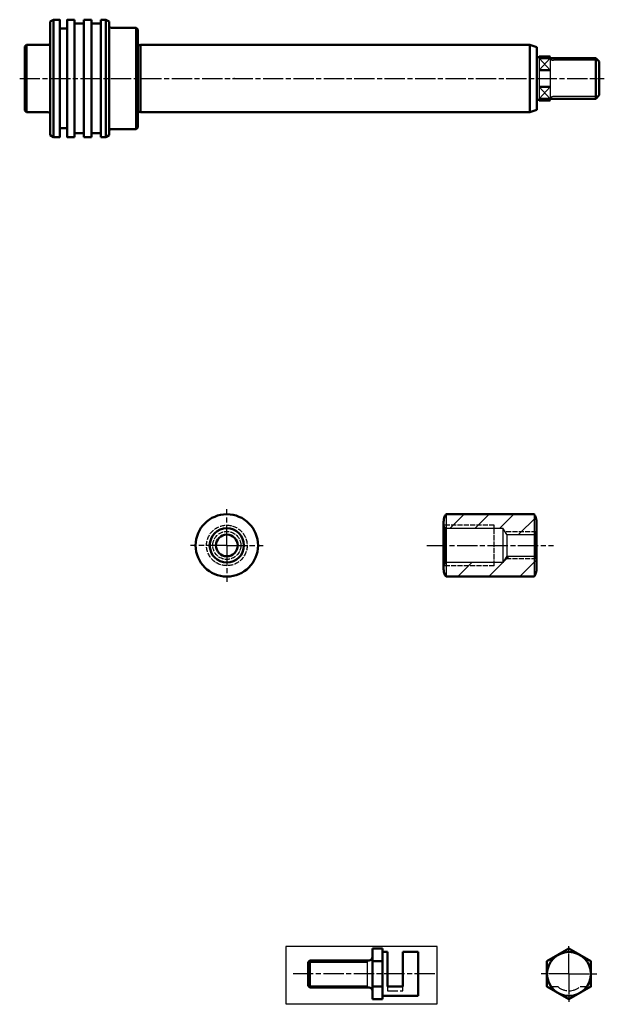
# Model space of a CAD drawing. Header units: millimetres. Extents: x 400 to 2057, y 298 to 1124.
# Tile 3 of 3: x 1711 to 2057, y 442 to 1026. Entities that reach past the tile are written whole.
import ezdxf

# ---------------------------------------------------------------- set-up
doc = ezdxf.new("R2010")
doc.units = ezdxf.units.MM
for name, pattern in [('AM_ISO02W050', [7.5, 6, -1.5]), ('AM_ISO02W050x2', [3.75, 3, -0.75]), ('AM_ISO08W050', [18, 12, -1.5, 3, -1.5])]:
    doc.linetypes.add(name, pattern=pattern)
for name, color, linetype, lineweight in [('AM_0', 7, 'Continuous', 50), ('AM_3', 6, 'AM_ISO02W050', 25), ('AM_4', 92, 'Continuous', 25), ('AM_4N', 92, 'Continuous', 25), ('AM_7', 142, 'AM_ISO08W050', 25), ('AM_8', 1, 'Continuous', 25)]:
    doc.layers.add(name, color=color, linetype=linetype, lineweight=lineweight)
doc.layers.add('AM_VIEWS', color=1, linetype='Continuous', lineweight=25, plot=False)

msp = doc.modelspace()

# ---------------------------------------------------------------- hatches: boundary and pattern name
at = {"layer": 'AM_8'}
h = msp.add_hatch(dxfattribs=at)
h.set_pattern_fill('_U', color=256, scale=10.4, angle=45, style=0, pattern_type=0)
h.set_pattern_definition([(45, (1931.478, 675.655), (-7.3539, 7.3539), [])])
edge = h.paths.add_edge_path()
edge.add_line((2015.48, 720.55), (2015.47, 707.71))
edge.add_line((2015.47, 707.71), (2016.48, 706.13))
edge.add_line((2016.48, 706.13), (2016.48, 727.41))
edge.add_arc((2008.19, 727.91), 8.31, 356.54854, 394.43076)
edge.add_line((2015.04, 732.61), (1962.92, 732.61))
edge.add_arc((1971.82, 727.23), 10.4, 148.86375, 186.06067)
edge.add_line((1961.48, 726.13), (1961.48, 726.13))
edge.add_line((1961.48, 726.13), (1962.54, 724.29))
edge.add_line((1962.54, 724.29), (1996.48, 724.29))
edge.add_line((1996.48, 724.29), (1998.84, 720.55))
edge.add_line((1998.84, 720.55), (2015.48, 720.55))
h = msp.add_hatch(dxfattribs=at)
h.set_pattern_fill('_U', color=256, scale=13, angle=45, style=0, pattern_type=0)
h.set_pattern_definition([(45, (1931.478, 675.655), (-9.1924, 9.1924), [])])
edge = h.paths.add_edge_path()
edge.add_arc((1969.77, 700.35), 8.3, 176.54526, 214.43402)
edge.add_line((1962.92, 695.65), (2015.04, 695.65))
edge.add_arc((2008.19, 700.35), 8.3, 325.56764, 363.45346)
edge.add_line((2016.48, 700.85), (2016.48, 706.13))
edge.add_line((2016.48, 706.13), (2015.47, 707.71))
edge.add_line((2015.47, 707.71), (1998.84, 707.71))
edge.add_line((1998.84, 707.71), (1996.48, 703.97))
edge.add_line((1996.48, 703.97), (1962.54, 703.97))
edge.add_line((1962.54, 703.97), (1962.54, 724.29))
edge.add_line((1962.54, 724.29), (1961.48, 726.13))
edge.add_line((1961.48, 726.13), (1961.48, 700.85))

# ---------------------------------------------------------------- linework, layer by layer
for p, q in [((2018.09, 1003.73), (2018.09, 977.73)), ((2024.59, 1003.73), (2024.59, 977.73)), ((2018.09, 1002.75), (2024.59, 995.68)), ((2024.59, 1002.75), (2018.09, 995.68)), ((2024.59, 978.71), (2018.09, 985.78)), ((2024.59, 985.78), (2018.09, 978.71)), ((1962.92, 732.61), (1962.92, 695.65)), ((1962.92, 732.61), (2015.04, 732.61)), ((2015.04, 732.61), (2015.04, 695.65)), ((1961.48, 700.85), (1961.48, 726.13)), ((1962.54, 724.29), (1961.48, 726.13)), ((1962.54, 724.29), (1996.48, 724.29)), ((1962.54, 703.97), (1962.54, 724.29)), ((1998.84, 720.55), (1996.48, 724.29)), ((1996.48, 724.29), (1996.48, 703.97)), ((2016.48, 727.41), (2016.48, 700.85)), ((1998.84, 720.55), (2015.48, 720.55)), ((1998.84, 720.55), (1998.84, 707.71)), ((2015.47, 707.71), (2015.48, 720.55)), ((2015.48, 720.55), (2016.47, 722.13)), ((1998.84, 707.71), (1996.48, 703.97)), ((1998.84, 707.71), (2015.47, 707.71)), ((2016.48, 706.13), (2015.47, 707.71)), ((1962.54, 703.97), (1961.48, 702.13)), ((1996.48, 703.97), (1962.54, 703.97)), ((1962.92, 695.65), (2015.04, 695.65))]:
    msp.add_line(p, q)
for centre, radius, start, end in [((1971.82, 727.23), 10.4, 148.86375, 186.06067), ((2008.19, 727.91), 8.31, 356.54854, 34.43076), ((1969.77, 700.35), 8.3, 176.54526, 214.43402), ((2008.19, 700.35), 8.3, 325.56764, 3.45346)]:
    msp.add_arc(centre, radius, start, end)
at = {"color": 0, "linetype": 'ByBlock', "lineweight": -2}
msp.add_point((1837.62, 990.73), dxfattribs=at)
at = {"layer": 'AM_0'}
for p, q in [((1728.6, 1024.37), (1730.6, 1025.53)), ((1728.6, 1011.73), (1728.6, 1024.37)), ((1730.6, 1025.53), (1730.6, 990.73)), ((1730.6, 1025.53), (1734.2, 1025.53)), ((1734.4, 1025.33), (1734.4, 1021.03)), ((1734.4, 1021.03), (1734.4, 990.73)), ((1738.6, 1021.03), (1738.6, 1025.33)), ((1738.6, 1021.03), (1738.6, 990.73)), ((1738.8, 1025.53), (1743, 1025.53)), ((1743, 1025.53), (1743, 1023.23)), ((1743, 1023.23), (1743, 990.73)), ((1743, 1023.23), (1748.6, 1023.23)), ((1748.6, 1025.53), (1753, 1025.53)), ((1748.6, 1023.23), (1748.6, 1025.53)), ((1748.6, 1023.23), (1748.6, 990.73)), ((1753, 1025.53), (1753, 1023.23)), ((1753, 1023.23), (1753, 990.73)), ((1753, 1023.23), (1758.6, 1023.23)), ((1758.6, 1023.23), (1758.6, 1025.53)), ((1758.6, 1025.53), (1761.6, 1025.53)), ((1758.6, 1023.23), (1758.6, 990.73)), ((1761.6, 1025.53), (1761.6, 990.73)), ((1761.6, 1025.53), (1763.6, 1024.37)), ((1763.6, 1024.37), (1763.6, 1021.73)), ((1763.6, 1021.73), (1763.6, 990.73)), ((1764.6, 1020.73), (1779.59, 1020.73)), ((1779.59, 1020.73), (1779.59, 990.73)), ((1779.59, 1020.73), (1780.59, 1019.73)), ((1735.2, 1020.23), (1737.8, 1020.23)), ((1780.59, 1019.73), (1780.59, 1011.43)), ((1713.59, 1009.73), (1714.59, 1010.73)), ((1713.59, 990.73), (1713.59, 1009.73)), ((1714.59, 990.73), (1714.59, 1010.73)), ((1714.59, 1010.73), (1727.6, 1010.73)), ((1728.6, 1011.73), (1728.6, 990.73)), ((1780.59, 1011.43), (1780.59, 990.73)), ((1781.59, 1010.43), (1781.89, 1010.43)), ((1782.09, 1010.73), (1782.09, 970.73)), ((1782.09, 1010.63), (1782.09, 1010.73)), ((1782.09, 1010.73), (2012.59, 1010.73)), ((2012.59, 1010.73), (2012.59, 990.73)), ((2012.59, 1010.73), (2016.59, 1009.27)), ((2016.59, 1009.27), (2016.59, 990.73)), ((2016.59, 1003.43), (2018.09, 1003.43)), ((2018.09, 1003.63), (2018.09, 1003.73)), ((2018.09, 1003.73), (2024.59, 1003.73)), ((2018.09, 1002.75), (2024.59, 1002.75)), ((2051.59, 1002.73), (2024.59, 1002.73)), ((2051.59, 1002.73), (2051.59, 990.73)), ((2053.59, 1000.73), (2051.59, 1002.73)), ((2053.59, 990.73), (2053.59, 1000.73)), ((2018.09, 995.68), (2024.59, 995.68)), ((1713.59, 971.73), (1713.59, 990.73)), ((1714.59, 970.73), (1714.59, 990.73)), ((1728.6, 969.73), (1728.6, 990.73)), ((1730.6, 955.93), (1730.6, 990.73)), ((1734.4, 960.43), (1734.4, 990.73)), ((1738.6, 960.43), (1738.6, 990.73)), ((1743, 958.23), (1743, 990.73)), ((1748.6, 958.23), (1748.6, 990.73)), ((1753, 958.23), (1753, 990.73)), ((1758.6, 958.23), (1758.6, 990.73)), ((1761.6, 955.93), (1761.6, 990.73)), ((1763.59, 959.73), (1763.6, 990.73)), ((1779.58, 960.73), (1779.59, 990.73)), ((1780.59, 970.03), (1780.59, 990.73)), ((2012.59, 970.73), (2012.59, 990.73)), ((2016.59, 972.18), (2016.59, 990.73)), ((2018.09, 985.78), (2024.59, 985.78)), ((2051.59, 978.73), (2051.59, 990.73)), ((2053.59, 990.73), (2053.59, 980.73)), ((2053.59, 980.73), (2051.59, 978.73)), ((2016.59, 978.03), (2018.09, 978.03)), ((2018.09, 978.71), (2024.59, 978.71)), ((2018.09, 977.83), (2018.09, 977.73)), ((2018.09, 977.73), (2024.59, 977.73)), ((2051.59, 978.73), (2024.59, 978.73)), ((1714.59, 970.73), (1713.59, 971.73)), ((1727.6, 970.73), (1714.59, 970.73)), ((1728.6, 957.08), (1728.6, 969.73)), ((1780.59, 970.03), (1780.58, 961.73)), ((1781.89, 971.03), (1781.59, 971.03)), ((1782.09, 970.73), (1782.09, 970.83)), ((2012.59, 970.73), (1782.09, 970.73)), ((2012.59, 970.73), (2016.59, 972.18)), ((1730.6, 955.93), (1728.6, 957.08)), ((1734.4, 960.43), (1734.4, 956.13)), ((1737.8, 961.23), (1735.2, 961.23)), ((1738.6, 956.13), (1738.6, 960.43)), ((1743, 958.23), (1743, 955.93)), ((1748.6, 958.23), (1743, 958.23)), ((1748.6, 955.93), (1748.6, 958.23)), ((1758.6, 958.23), (1753, 958.23)), ((1753, 958.23), (1753, 955.93)), ((1758.6, 955.93), (1758.6, 958.23)), ((1763.6, 957.08), (1761.6, 955.93)), ((1763.6, 959.73), (1763.6, 957.08)), ((1779.58, 960.73), (1764.6, 960.73)), ((1780.58, 961.73), (1779.58, 960.73)), ((1734.2, 955.93), (1730.6, 955.93)), ((1743, 955.93), (1738.8, 955.93)), ((1753, 955.93), (1748.6, 955.93)), ((1761.6, 955.93), (1758.6, 955.93)), ((1962.92, 732.61), (2015.04, 732.61)), ((1961.48, 726.13), (1961.48, 727.41)), ((1961.48, 726.13), (1961.48, 702.13)), ((2016.48, 727.41), (2016.48, 722.13)), ((2016.47, 706.13), (2016.47, 722.13)), ((2016.48, 706.13), (2016.48, 700.85)), ((1961.48, 700.85), (1961.48, 702.13)), ((2015.04, 695.65), (1962.92, 695.65)), ((1919.35, 475.34), (1925.35, 475.34)), ((1919.35, 470.34), (1919.35, 475.34)), ((1925.35, 475.34), (1925.35, 445.34)), ((1928.35, 473.33), (1925.35, 473.33)), ((1928.35, 452.84), (1928.35, 473.33)), ((1937.35, 453.34), (1937.35, 473.33)), ((1937.35, 473.33), (1946.35, 473.33)), ((1946.35, 447.35), (1946.35, 473.33)), ((1881.35, 467.34), (1882.35, 468.34)), ((1881.35, 453.34), (1881.35, 467.34)), ((1882.35, 468.34), (1917.35, 468.34)), ((1882.35, 468.34), (1882.35, 452.34)), ((1919.35, 470.34), (1919.35, 450.34)), ((1919.35, 467.84), (1925.35, 467.84)), ((1882.35, 452.34), (1881.35, 453.34)), ((1917.35, 452.34), (1882.35, 452.34)), ((1919.35, 452.84), (1925.35, 452.84)), ((1919.35, 445.34), (1919.35, 450.34)), ((1937.35, 452.84), (1928.35, 452.84)), ((1937.35, 453.34), (1937.35, 452.84)), ((1925.35, 445.34), (1919.35, 445.34)), ((1925.35, 447.35), (1946.35, 447.35))]:
    msp.add_line(p, q, dxfattribs=at)
msp.add_lwpolyline([(2035.66, 475.34), (2022.67, 467.84), (2022.67, 452.84), (2035.66, 445.34), (2048.65, 452.84), (2048.65, 467.84)], close=True, dxfattribs=at)
for centre, radius in [((1833.18, 714.13), 18.48), ((1833.18, 714.13), 10.16), ((1833.18, 714.13), 6.42), ((2035.66, 460.34), 12.99)]:
    msp.add_circle(centre, radius, dxfattribs=at)
for centre, radius, start, end in [((1734.2, 1025.33), 0.2, 0.00434, 89.9963), ((1735.2, 1021.03), 0.8, 180.00284, 270.00284), ((1737.8, 1021.03), 0.8, 269.99774, 359.99775), ((1738.8, 1025.33), 0.2, 90.00615, 180.00616), ((1764.6, 1021.73), 1, 180, 270), ((1727.6, 1011.73), 1, 270, 0.00014), ((1781.59, 1011.43), 1, 180.00009, 270), ((1781.89, 1010.63), 0.2, 269.99648, 359.99649), ((1727.6, 969.73), 1, 0.00001, 90), ((1781.59, 970.03), 1, 90.00107, 180.00045), ((1781.88, 970.83), 0.202, 359.99869, 89.34604), ((1735.2, 960.43), 0.8, 89.99749, 179.9975), ((1737.8, 960.43), 0.8, 0.00192, 90.00192), ((1764.6, 959.73), 1, 90, 179.99886), ((1734.2, 956.13), 0.2, 270.00506, 359.99429), ((1738.8, 956.13), 0.2, 179.99247, 269.99248), ((1971.19, 727.85), 9.69, 164.7261, 173.22301), ((1968.7, 728.53), 7.11, 154.33427, 164.78034), ((1967.4, 729.14), 5.67, 148.07067, 154.13715), ((1966.79, 729.52), 4.95, 141.42672, 148.06816), ((2011.17, 729.52), 4.95, 31.93092, 38.57242), ((2010.55, 729.14), 5.67, 25.8621, 31.92841), ((2009.25, 728.53), 7.11, 15.21962, 25.66495), ((2006.76, 727.85), 9.69, 6.77795, 15.2739), ((1974.45, 727.45), 12.97, 173.16799, 180.16259), ((2003.5, 727.45), 12.97, 359.83934, 6.83299), ((1974.45, 700.81), 12.97, 179.83736, 186.83167), ((2003.51, 700.81), 12.97, 353.16818, 0.1627), ((1971.19, 700.41), 9.69, 186.7766, 195.27381), ((1968.7, 699.73), 7.11, 195.2195, 205.66686), ((1967.4, 699.12), 5.67, 205.86409, 211.93172), ((1966.79, 698.74), 4.95, 211.93424, 218.57721), ((2011.17, 698.74), 4.95, 321.42651, 328.06812), ((2010.55, 699.12), 5.67, 328.07063, 334.13723), ((2009.25, 699.73), 7.11, 334.33437, 344.78055), ((2006.76, 700.41), 9.69, 344.7263, 353.2232), ((1917.35, 470.34), 2, 269.99993, 359.99996), ((1917.35, 450.34), 2, 359.99983, 89.99995)]:
    msp.add_arc(centre, radius, start, end, dxfattribs=at)
at = {"layer": 'AM_3'}
for p, q in [((1928.35, 452.84), (1928.35, 450.34)), ((1928.35, 450.34), (1937.35, 450.34)), ((1937.35, 450.34), (1937.35, 452.84)), ((2025.05, 452.84), (2029.04, 452.84)), ((2042.27, 452.84), (2046.27, 452.84))]:
    msp.add_line(p, q, dxfattribs=at)
msp.add_arc((2035.66, 460.34), 10, 228.59038, 311.40962, dxfattribs=at)
at = {"layer": 'AM_4', "linetype": 'AM_ISO02W050x2'}
for p, q in [((1991.48, 726.13), (1961.48, 726.13)), ((1991.48, 702.13), (1991.48, 726.13)), ((2016.47, 722.13), (1997.84, 722.13)), ((2016.47, 706.13), (1997.84, 706.13)), ((1991.48, 702.13), (1961.48, 702.13))]:
    msp.add_line(p, q, dxfattribs=at)
for radius in [12, 8.29]:
    msp.add_circle((1833.18, 714.13), radius, dxfattribs=at)
at = {"layer": 'AM_4N'}
for p, q in [((2052.84, 1001.48), (2026.59, 1001.48)), ((2052.84, 979.98), (2026.59, 979.98)), ((1881.35, 467.34), (1916.35, 467.34)), ((1916.35, 452.34), (1916.35, 468.34)), ((1881.35, 453.34), (1916.35, 453.34))]:
    msp.add_line(p, q, dxfattribs=at)
for centre, radius, start, end in [((2025.39, 1002.73), 0.804, 180.12829, 197.7827), ((2025.48, 1002.76), 0.893, 197.72225, 205.95793), ((2025.57, 1002.8), 0.998, 205.96875, 213.61301), ((2025.69, 1002.88), 1.14, 213.6148, 220.61832), ((2025.82, 1002.99), 1.31, 220.61392, 226.98857), ((2026.03, 1003.22), 1.62, 227.16729, 238.24949), ((2026.28, 1003.62), 2.09, 238.17582, 247.5151), ((2026.46, 1004.06), 2.56, 247.451, 255.60258), ((2026.58, 1004.53), 3.05, 255.65577, 270.16987), ((2026.28, 977.83), 2.09, 112.48473, 121.82418), ((2026.46, 977.4), 2.56, 104.39709, 112.54883), ((2026.58, 976.93), 3.05, 89.82952, 104.34389), ((2025.39, 978.73), 0.804, 162.21754, 179.87173), ((2025.48, 978.7), 0.893, 154.04234, 162.27798), ((2025.57, 978.65), 0.998, 146.38726, 154.03151), ((2025.69, 978.58), 1.14, 139.3819, 146.38546), ((2025.82, 978.46), 1.31, 133.01159, 139.38631), ((2026.03, 978.24), 1.62, 121.75051, 132.83287)]:
    msp.add_arc(centre, radius, start, end, dxfattribs=at)
at = {"layer": 'AM_7'}
for p, q in [((1710.59, 990.73), (2056.59, 990.73)), ((1833.18, 714.13), (1833.18, 735.61)), ((1833.18, 714.13), (1811.7, 714.13)), ((1833.18, 714.13), (1854.66, 714.13)), ((1833.18, 714.13), (1833.18, 692.66)), ((1951.48, 714.13), (2026.48, 714.13)), ((2035.66, 460.34), (2035.66, 478.34)), ((1956.35, 460.34), (1871.35, 460.34)), ((2035.66, 460.34), (2017.66, 460.34)), ((2035.66, 460.34), (2053.66, 460.34)), ((2035.66, 460.34), (2035.66, 442.34))]:
    msp.add_line(p, q, dxfattribs=at)
at = {"layer": 'AM_VIEWS'}
msp.add_lwpolyline([(1957.7, 476.58), (1868.05, 476.58), (1868.05, 442.67), (1957.7, 442.67)], close=True, dxfattribs=at)

doc.saveas('drawing.dxf')
